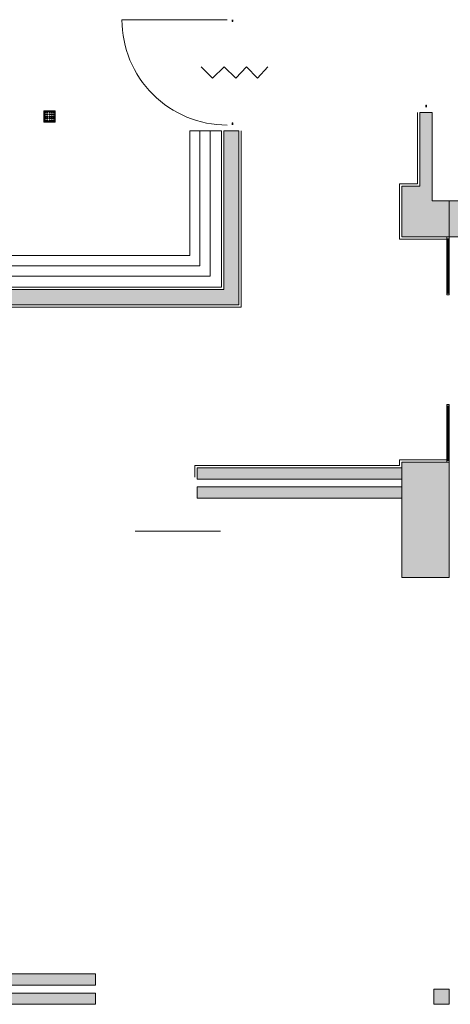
# Model space of a CAD drawing. Header units: millimetres. Extents: x -117530 to 51532, y -61772 to 24900.
# Tile 165 of 175: x -1123 to 2687, y -28082 to -19376. Entities that reach past the tile are written whole.
import ezdxf

# ---------------------------------------------------------------- set-up
doc = ezdxf.new("R2010")
doc.units = ezdxf.units.MM
doc.header["$LTSCALE"] = 254
doc.layers.get('0').update_dxf_attribs({"lineweight": 0})
for name, color, linetype, lineweight in [('HATCH_REACTORS', 7, 'Continuous', 0), ('LAYER21', 7, 'Continuous', 0), ('LAYER24', 7, 'Continuous', 0), ('LAYER31', 7, 'Continuous', 0), ('LAYER32', 7, 'Continuous', 0), ('LAYER74', 7, 'Continuous', 0)]:
    doc.layers.add(name, color=color, linetype=linetype, lineweight=lineweight)

msp = doc.modelspace()

# ---------------------------------------------------------------- hatches: boundary and pattern name
at = {"layer": 'HATCH_REACTORS', "linetype": 'Continuous', "lineweight": 0}
for points in [[(2256.8, -21297.1), (2256.8, -20847.1), (2416.8, -20847.1), (2416.8, -20197.1), (2526.8, -20197.1), (2526.8, -20977.1), (2676.8, -20977.1), (2676.8, -21297.1)], [(-5503.2, -20357.1), (-5503.2, -21898.1), (816.8, -21898.1), (816.8, -20357.1), (681.8, -20357.1), (681.8, -21762.1), (-5368.2, -21762.1), (-5368.2, -20357.1)], [(2676.8, -21297.1), (4776.8, -21297.1), (4776.8, -21407.1), (4986.8, -21407.1), (4986.8, -20977.1), (2676.8, -20977.1)], [(2256.8, -24307.1), (2256.8, -23287.1), (2676.8, -23287.1), (2676.8, -24307.1)], [(2256.8, -23437.1), (446.8, -23437.1), (446.8, -23337.1), (2256.8, -23337.1)], [(2256.8, -23607.1), (446.8, -23607.1), (446.8, -23507.1), (2256.8, -23507.1)], [(-7648.2, -27812.1), (-453.2, -27812.1), (-453.2, -27912.1), (-7648.2, -27912.1)], [(2541.8, -28082.1), (2541.8, -27947.1), (2676.8, -27947.1), (2676.8, -28082.1)], [(-7648.2, -27982.1), (-453.2, -27982.1), (-453.2, -28082.1), (-7648.2, -28082.1)]]:
    msp.add_hatch(color=7, dxfattribs=at).paths.add_polyline_path(points)

# ---------------------------------------------------------------- linework, layer by layer
at = {"color": 1, "linetype": 'Continuous', "lineweight": 0}
msp.add_line((-100, -23898.1, -28800), (652.1, -23898.1, -28800), dxfattribs=at)
at = {"layer": 'HATCH_REACTORS', "color": 2, "lineweight": 0, "flags": 128}
for points in [[(2256.8, -21297.1), (2256.8, -20847.1), (2416.8, -20847.1), (2416.8, -20197.1), (2526.8, -20197.1), (2526.8, -20977.1), (2676.8, -20977.1), (2676.8, -21297.1)], [(-5503.2, -20357.1), (-5503.2, -21898.1), (816.8, -21898.1), (816.8, -20357.1), (681.8, -20357.1), (681.8, -21762.1), (-5368.2, -21762.1), (-5368.2, -20357.1)], [(2676.8, -21297.1), (4776.8, -21297.1), (4776.8, -21407.1), (4986.8, -21407.1), (4986.8, -20977.1), (2676.8, -20977.1)], [(2656.8, -21312.1), (2656.8, -21795.4), (2660.8, -21795.4), (2660.8, -21312.1)], [(2676.8, -21312.1), (2676.8, -21795.4), (2670.8, -21795.4), (2670.8, -21312.1)], [(2656.8, -23272.1), (2656.8, -22788.7), (2660.8, -22788.7), (2660.8, -23272.1)], [(2676.8, -23272.1), (2676.8, -22788.7), (2670.8, -22788.7), (2670.8, -23272.1)], [(2256.8, -24307.1), (2256.8, -23287.1), (2676.8, -23287.1), (2676.8, -24307.1)], [(2256.8, -23437.1), (446.8, -23437.1), (446.8, -23337.1), (2256.8, -23337.1)], [(2256.8, -23607.1), (446.8, -23607.1), (446.8, -23507.1), (2256.8, -23507.1)], [(-7648.2, -27812.1), (-453.2, -27812.1), (-453.2, -27912.1), (-7648.2, -27912.1)], [(2541.8, -28082.1), (2541.8, -27947.1), (2676.8, -27947.1), (2676.8, -28082.1)], [(-7648.2, -27982.1), (-453.2, -27982.1), (-453.2, -28082.1), (-7648.2, -28082.1)]]:
    msp.add_lwpolyline(points, close=True, dxfattribs=at)
at = {"layer": 'LAYER21', "color": 2, "linetype": 'Continuous', "lineweight": 0, "flags": 128}
for points in [[(2396.8, -20197.1), (2396.8, -20827.1), (2236.8, -20827.1), (2236.8, -21317.1), (2656.8, -21317.1)], [(836.8, -20357.1), (836.8, -21918.1), (-5523.2, -21918.1), (-5523.2, -20357.1)], [(-5348.2, -20357.1), (-5348.2, -21742.1), (661.8, -21742.1), (661.8, -20357.1)], [(661.8, -20357.1), (381.8, -20357.1), (381.8, -21462.1), (-5068.2, -21462.1), (-5068.2, -20357.1), (-5348.2, -20357.1)], [(-5248.2, -20357.1), (-5248.2, -21642.1), (561.8, -21642.1), (561.8, -20357.1)], [(-5158.2, -20357.1), (-5158.2, -21552.1), (471.8, -21552.1), (471.8, -20357.1)], [(2656.8, -23267.1), (2236.8, -23267.1), (2236.8, -23317.1), (426.8, -23317.1), (426.8, -23422.1)], [(2676.8, -23287.1), (2676.8, -24307.1), (2290.8, -24307.1)], [(2676.8, -27947.1), (2676.8, -28082.1), (2541.8, -28082.1), (2541.8, -27947.1), (2676.8, -27947.1)]]:
    msp.add_lwpolyline(points, dxfattribs=at)
at = {"layer": 'LAYER24', "color": 2, "linetype": 'Continuous', "lineweight": 0, "flags": 128}
for points in [[(2676.8, -20977.1), (2526.8, -20977.1), (2526.8, -20197.1), (2416.8, -20197.1), (2416.8, -20847.1), (2256.8, -20847.1), (2256.8, -21297.1), (2676.8, -21297.1), (2676.8, -21297.1)], [(-5503.2, -20357.1), (-5503.2, -21898.1), (816.8, -21898.1), (816.8, -20357.1), (681.8, -20357.1), (681.8, -21762.1), (-5368.2, -21762.1), (-5368.2, -20357.1), (-5503.2, -20357.1)], [(2676.8, -21297.1), (4776.8, -21297.1), (4776.8, -21407.1), (4986.8, -21407.1), (4986.8, -20977.1), (2676.8, -20977.1)], [(2656.8, -21322.1), (2656.8, -21297.1), (2676.8, -21297.1), (2676.8, -21322.1)], [(2656.8, -21782.1), (2656.8, -21807.1), (2676.8, -21807.1), (2676.8, -21782.1)], [(2656.8, -22802.1), (2656.8, -22777.1), (2676.8, -22777.1), (2676.8, -22802.1)], [(2256.8, -23337.1), (2256.8, -23287.1), (2676.8, -23287.1), (2676.8, -24307.1), (2256.8, -24307.1), (2256.8, -23607.1)], [(2656.8, -23262.1), (2656.8, -23287.1), (2676.8, -23287.1), (2676.8, -23262.1)]]:
    msp.add_lwpolyline(points, dxfattribs=at)
at = {"layer": 'LAYER31', "color": 2, "linetype": 'Continuous', "lineweight": 0, "elevation": -28800}
msp.add_lwpolyline([(711.8, -20307.1, -0.414214), (-218.2, -19377.1), (711.8, -19377.1)], format="xyb", dxfattribs=at)
at = {"layer": 'LAYER31', "color": 2, "linetype": 'Continuous', "lineweight": 0, "flags": 128}
for points in [[(756.8, -19392.1), (756.8, -19375.6), (762.8, -19392.1), (762.8, -19375.6), (756.8, -19392.1), (762.8, -19392.1)], [(2476.8, -20132.1), (2476.8, -20148.9), (2470.8, -20132.1), (2470.8, -20148.9), (2476.8, -20132.1), (2470.8, -20132.1)], [(756.8, -20287.1), (756.8, -20304.1), (762.8, -20287.1), (762.8, -20304.1), (756.8, -20287.1), (762.8, -20287.1)], [(2671.8, -21312.1), (2661.8, -21312.1), (2661.8, -21324.1), (2671.8, -21324.1), (2671.8, -21312.1)], [(2671.8, -21792.1), (2661.8, -21792.1), (2661.8, -21780.1), (2671.8, -21780.1), (2671.8, -21792.1)], [(2671.8, -22792.1), (2661.8, -22792.1), (2661.8, -22804), (2671.8, -22804), (2671.8, -22792.1)], [(2671.8, -23272.1), (2661.8, -23272.1), (2661.8, -23260.1), (2671.8, -23260.1), (2671.8, -23272.1)]]:
    msp.add_lwpolyline(points, dxfattribs=at)
at = {"layer": 'LAYER32', "color": 2, "linetype": 'Continuous', "lineweight": 0, "flags": 128}
msp.add_lwpolyline([(481.8, -19792.1), (583.7, -19894), (685.7, -19792.1), (787.7, -19894), (884.6, -19792.1), (981.5, -19894), (1073.2, -19792.1)], dxfattribs=at)
at = {"layer": 'LAYER74', "color": 2, "linetype": 'Continuous', "lineweight": 0, "flags": 128}
for points in [[(-858.2, -20182.1), (-808.2, -20182.1), (-808.2, -20282.1), (-908.2, -20282.1), (-908.2, -20182.1), (-858.2, -20182.1)], [(-858.2, -20187.1), (-813.2, -20187.1), (-813.2, -20277.1), (-903.2, -20277.1), (-903.2, -20187.1), (-858.2, -20187.1)], [(-898.2, -20192.1), (-898.2, -20188.1), (-889.2, -20188.1), (-889.2, -20197.1), (-898.2, -20197.1), (-898.2, -20192.1)], [(-883.2, -20192.1), (-883.2, -20188.1), (-874.2, -20188.1), (-874.2, -20197.1), (-883.2, -20197.1), (-883.2, -20192.1)], [(-863.2, -20192.1), (-863.2, -20188.1), (-854.2, -20188.1), (-854.2, -20197.1), (-863.2, -20197.1), (-863.2, -20192.1)], [(-843.2, -20192.1), (-843.2, -20188.1), (-834.2, -20188.1), (-834.2, -20197.1), (-843.2, -20197.1), (-843.2, -20192.1)], [(-828.2, -20192.1), (-828.2, -20188.1), (-819.2, -20188.1), (-819.2, -20197.1), (-828.2, -20197.1), (-828.2, -20192.1)], [(-898.2, -20212.1), (-898.2, -20208.1), (-889.2, -20208.1), (-889.2, -20217.1), (-898.2, -20217.1), (-898.2, -20212.1)], [(-898.2, -20232.1), (-898.2, -20228.1), (-889.2, -20228.1), (-889.2, -20237.1), (-898.2, -20237.1), (-898.2, -20232.1)], [(-898.2, -20247.1), (-898.2, -20243.1), (-889.2, -20243.1), (-889.2, -20252.1), (-898.2, -20252.1), (-898.2, -20247.1)], [(-898.2, -20267.1), (-898.2, -20263.1), (-889.2, -20263.1), (-889.2, -20272.1), (-898.2, -20272.1), (-898.2, -20267.1)], [(-883.2, -20212.1), (-883.2, -20208.1), (-874.2, -20208.1), (-874.2, -20217.1), (-883.2, -20217.1), (-883.2, -20212.1)], [(-883.2, -20232.1), (-883.2, -20228.1), (-874.2, -20228.1), (-874.2, -20237.1), (-883.2, -20237.1), (-883.2, -20232.1)], [(-883.2, -20247.1), (-883.2, -20243.1), (-874.2, -20243.1), (-874.2, -20252.1), (-883.2, -20252.1), (-883.2, -20247.1)], [(-883.2, -20267.1), (-883.2, -20263.1), (-874.2, -20263.1), (-874.2, -20272.1), (-883.2, -20272.1), (-883.2, -20267.1)], [(-863.2, -20212.1), (-863.2, -20208.1), (-854.2, -20208.1), (-854.2, -20217.1), (-863.2, -20217.1), (-863.2, -20212.1)], [(-863.2, -20232.1), (-863.2, -20228.1), (-854.2, -20228.1), (-854.2, -20237.1), (-863.2, -20237.1), (-863.2, -20232.1)], [(-863.2, -20247.1), (-863.2, -20243.1), (-854.2, -20243.1), (-854.2, -20252.1), (-863.2, -20252.1), (-863.2, -20247.1)], [(-863.2, -20267.1), (-863.2, -20263.1), (-854.2, -20263.1), (-854.2, -20272.1), (-863.2, -20272.1), (-863.2, -20267.1)], [(-843.2, -20212.1), (-843.2, -20208.1), (-834.2, -20208.1), (-834.2, -20217.1), (-843.2, -20217.1), (-843.2, -20212.1)], [(-843.2, -20232.1), (-843.2, -20228.1), (-834.2, -20228.1), (-834.2, -20237.1), (-843.2, -20237.1), (-843.2, -20232.1)], [(-843.2, -20247.1), (-843.2, -20243.1), (-834.2, -20243.1), (-834.2, -20252.1), (-843.2, -20252.1), (-843.2, -20247.1)], [(-843.2, -20267.1), (-843.2, -20263.1), (-834.2, -20263.1), (-834.2, -20272.1), (-843.2, -20272.1), (-843.2, -20267.1)], [(-828.2, -20212.1), (-828.2, -20208.1), (-819.2, -20208.1), (-819.2, -20217.1), (-828.2, -20217.1), (-828.2, -20212.1)], [(-828.2, -20232.1), (-828.2, -20228.1), (-819.2, -20228.1), (-819.2, -20237.1), (-828.2, -20237.1), (-828.2, -20232.1)], [(-828.2, -20247.1), (-828.2, -20243.1), (-819.2, -20243.1), (-819.2, -20252.1), (-828.2, -20252.1), (-828.2, -20247.1)], [(-828.2, -20267.1), (-828.2, -20263.1), (-819.2, -20263.1), (-819.2, -20272.1), (-828.2, -20272.1), (-828.2, -20267.1)]]:
    msp.add_lwpolyline(points, dxfattribs=at)

doc.saveas('drawing.dxf')
